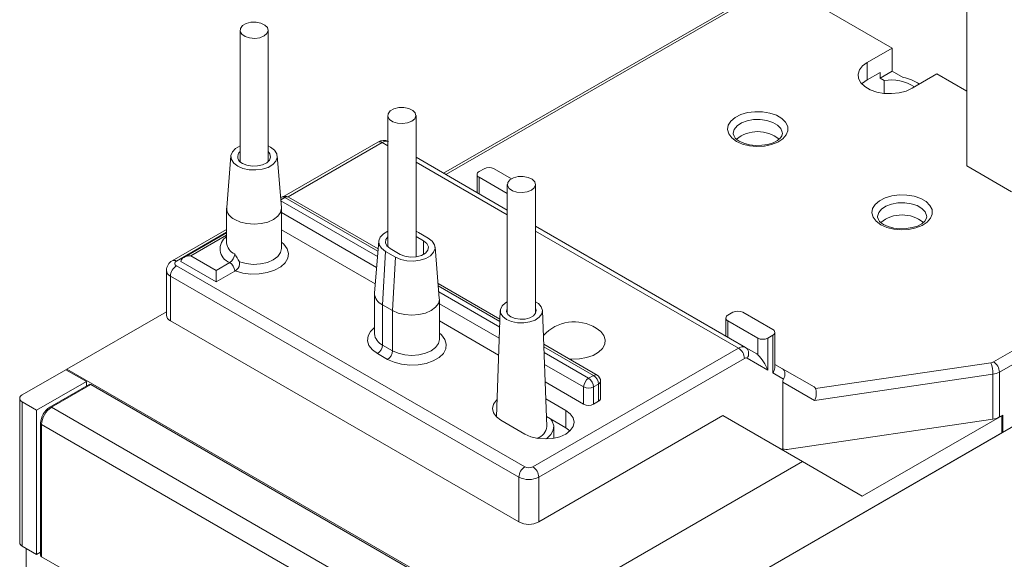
# Model space of a CAD drawing. Header units: millimetres. Extents: x 0 to 420, y 0 to 297.
# Tile 11 of 14: x 299 to 369, y 59 to 97. Entities that reach past the tile are written whole.
import ezdxf

# ---------------------------------------------------------------- set-up
doc = ezdxf.new("R2010")
doc.units = ezdxf.units.MM

msp = doc.modelspace()

# ---------------------------------------------------------------- linework, layer by layer
at = {"color": 7, "linetype": 'Continuous', "lineweight": 15}
for p, q in [((352.756, 99.911), (329.244, 86.337)), ((353.056, 99.881), (361.117, 95.228)), ((366.421, 99.679), (366.421, 86.86)), ((314.792, 96.497), (314.792, 87.159)), ((316.792, 87.159), (316.792, 96.497)), ((361.117, 95.228), (359.35, 94.207)), ((361.117, 93.595), (361.117, 95.228)), ((359.35, 92.983), (359.35, 94.207)), ((360.254, 93.505), (359.35, 92.983)), ((360.254, 93.097), (361.117, 93.595)), ((360.254, 93.097), (360.254, 93.505)), ((360.254, 93.097), (360.537, 92.934)), ((361.117, 93.595), (361.898, 93.144)), ((362.532, 92.37), (364.299, 93.391)), ((364.299, 93.391), (366.421, 92.166)), ((360.537, 92.011), (360.537, 92.934)), ((325.292, 90.435), (325.292, 81.097)), ((327.292, 80.388), (327.292, 90.435)), ((324.583, 88.546), (317.928, 84.704)), ((314.144, 87.56), (313.844, 83.893)), ((317.74, 83.893), (317.44, 87.56)), ((327.292, 87.464), (333.778, 83.72)), ((366.421, 86.86), (369.603, 85.023)), ((331.626, 86.248), (331.626, 84.962)), ((332.126, 86.656), (331.773, 86.452)), ((331.773, 86.044), (333.778, 84.887)), ((334.068, 85.943), (332.833, 86.656)), ((333.778, 85.536), (333.778, 76.37)), ((335.778, 76.37), (335.778, 85.536)), ((317.734, 84.64), (317.681, 84.61)), ((324.601, 80.965), (318.234, 84.64)), ((313.842, 83.84), (313.842, 81.391)), ((317.742, 80.982), (317.742, 83.84)), ((335.778, 82.565), (350.697, 73.952)), ((313.842, 82.345), (309.976, 80.114)), ((313.842, 82.108), (310.802, 80.353)), ((317.742, 82.306), (324.396, 78.464)), ((327.459, 82.126), (327.292, 82.211)), ((327.83, 81.524), (327.292, 81.835)), ((328.166, 81.718), (327.459, 82.126)), ((368.312, 72.929), (384.028, 82.002)), ((324.644, 81.498), (324.345, 77.832)), ((384.452, 81.267), (368.736, 72.195)), ((311.302, 80.472), (313.105, 79.431)), ((324.914, 76.982), (325.126, 80.779)), ((325.126, 80.779), (325.833, 80.371)), ((325.462, 80.973), (326.169, 80.565)), ((328.947, 77.423), (328.648, 81.09)), ((310.276, 79.758), (335.025, 65.471)), ((310.595, 80.064), (313.105, 78.615)), ((313.105, 79.431), (314.059, 79.982)), ((325.621, 76.574), (325.833, 80.371)), ((309.559, 79.431), (309.559, 76.247)), ((313.105, 78.615), (314.413, 79.37)), ((314.413, 79.37), (314.45, 79.391)), ((314.45, 79.391), (314.543, 79.459)), ((334.601, 64.736), (309.852, 79.023)), ((309.852, 79.023), (309.852, 75.838)), ((333.256, 75.968), (328.859, 78.507)), ((324.342, 77.778), (324.342, 74.921)), ((324.914, 76.982), (325.621, 76.574)), ((324.914, 74.125), (324.914, 76.982)), ((328.95, 74.512), (328.95, 77.37)), ((309.559, 76.486), (302.498, 72.409)), ((325.621, 73.716), (325.621, 76.574)), ((333.278, 76.573), (333.003, 69.021)), ((334.247, 47.875), (384.452, 76.858)), ((336.577, 68.329), (336.277, 76.573)), ((349.804, 76.451), (349.45, 76.247)), ((352.632, 75.227), (350.511, 76.451)), ((384.452, 76.858), (368.966, 67.918)), ((309.852, 75.838), (334.601, 61.551)), ((328.95, 75.836), (333.163, 73.404)), ((349.304, 76.043), (349.304, 74.757)), ((349.45, 75.839), (351.572, 74.614)), ((352.779, 72.51), (352.779, 75.023)), ((340.154, 71.986), (336.365, 74.174)), ((351.572, 73.438), (351.572, 74.614)), ((352.279, 74.614), (352.632, 74.818)), ((352.279, 74.614), (352.279, 72.346)), ((352.632, 72.142), (352.632, 74.818)), ((325.267, 73.104), (324.56, 73.512)), ((324.914, 74.125), (325.621, 73.716)), ((335.591, 65.471), (350.197, 73.903)), ((350.775, 73.895), (350.646, 73.976)), ((350.648, 73.976), (350.697, 73.952)), ((350.773, 73.896), (350.697, 73.952)), ((350.697, 73.952), (351.501, 73.488)), ((350.622, 73.168), (336.015, 64.736)), ((352.279, 72.346), (350.822, 73.188)), ((352.779, 72.751), (353.331, 72.431)), ((355.677, 71.03), (368.128, 72.869)), ((299.316, 70.573), (302.428, 72.369)), ((303.877, 71.532), (302.428, 72.369)), ((302.498, 72.409), (302.498, 72.328)), ((334.318, 54.04), (302.498, 72.409)), ((353.395, 71.702), (352.632, 72.142)), ((353.331, 72.431), (355.564, 71.142)), ((368.277, 72.043), (355.61, 70.173)), ((368.277, 68.859), (368.277, 72.043)), ((368.736, 72.195), (368.736, 69.01)), ((303.877, 71.532), (300.342, 69.491)), ((303.877, 71.208), (303.877, 71.532)), ((336.462, 71.499), (339.197, 69.92)), ((339.551, 71.757), (339.904, 71.961)), ((340.258, 71.349), (339.904, 71.145)), ((340.258, 70.124), (340.258, 71.349)), ((340.404, 70.328), (340.404, 71.553)), ((353.339, 66.726), (353.339, 71.484)), ((355.61, 70.173), (353.339, 71.484)), ((304.07, 71.32), (301.277, 69.707)), ((301.402, 69.695), (304.195, 71.307)), ((332.409, 55.02), (304.195, 71.307)), ((339.197, 69.92), (339.197, 71.145)), ((339.904, 71.145), (339.904, 69.92)), ((299.141, 70.328), (299.141, 60.08)), ((300.342, 69.491), (299.316, 70.083)), ((299.316, 70.083), (299.316, 59.835)), ((337.924, 69.471), (336.506, 70.29)), ((339.904, 69.92), (340.258, 70.124)), ((300.342, 69.491), (300.342, 59.243)), ((329.616, 53.408), (301.402, 69.695)), ((337.924, 68.246), (337.924, 69.471)), ((300.622, 68.572), (300.622, 59.182)), ((333.328, 68.777), (335.025, 67.797)), ((349.097, 69.103), (336.015, 61.551)), ((337.924, 68.246), (336.552, 69.039)), ((354.753, 65.837), (349.097, 69.103)), ((353.806, 66.722), (368.277, 68.859)), ((368.896, 69.102), (358.996, 63.387)), ((368.966, 69.143), (368.736, 69.01)), ((368.896, 67.877), (368.896, 69.102)), ((368.966, 67.918), (368.966, 69.143)), ((300.695, 68.47), (300.695, 59.08)), ((328.909, 52.183), (300.695, 68.47)), ((334.318, 47.916), (368.896, 67.877)), ((337.078, 67.503), (337.078, 68.307)), ((338.229, 68.022), (337.924, 68.246)), ((368.896, 67.959), (368.966, 67.918)), ((354.753, 65.837), (334.318, 54.04)), ((358.996, 63.387), (354.753, 65.837)), ((334.601, 61.551), (334.601, 64.736)), ((336.015, 64.736), (336.015, 61.551)), ((300.342, 59.243), (299.316, 59.835)), ((299.599, 59.672), (299.599, 56.916)), ((300.622, 59.405), (300.342, 59.243)), ((300.695, 59.08), (311.856, 52.637))]:
    msp.add_line(p, q, dxfattribs=at)
at = {"color": 1, "linetype": 'Continuous', "lineweight": 15}
for p, q in [((353.056, 99.881), (329.419, 86.236)), ((324.883, 88.517), (318.2, 84.658)), ((325.292, 88.28), (324.883, 88.517)), ((333.778, 83.382), (327.292, 87.126)), ((331.773, 86.044), (331.773, 84.877)), ((317.984, 84.616), (317.694, 84.448)), ((317.701, 84.371), (324.556, 80.414)), ((324.588, 80.803), (317.984, 84.616)), ((324.492, 79.634), (317.742, 83.531)), ((313.842, 82.143), (310.276, 80.084)), ((313.842, 81.939), (311.302, 80.472)), ((350.197, 73.903), (335.778, 82.227)), ((327.83, 80.565), (327.83, 81.524)), ((333.25, 75.803), (328.873, 78.329)), ((328.908, 77.901), (333.235, 75.403)), ((333.206, 74.603), (328.95, 77.061)), ((349.45, 75.839), (349.45, 74.672)), ((339.904, 71.961), (336.371, 74.001)), ((336.386, 73.584), (339.551, 71.757)), ((339.197, 71.145), (336.416, 72.75))]:
    msp.add_line(p, q, dxfattribs=at)
at = {"color": 7, "linetype": 'Continuous', "lineweight": 15, "flags": 128}
for points in [[(316.499, 96.089), (316.196, 95.969), (315.838, 95.92), (315.474, 95.949), (315.153, 96.053), (314.918, 96.216), (314.801, 96.417), (314.818, 96.629), (314.967, 96.823), (315.227, 96.973), (315.563, 97.059), (315.93, 97.068), (316.279, 97.001), (316.561, 96.866), (316.74, 96.68), (316.791, 96.47), (316.707, 96.264), (316.499, 96.089)], [(359.35, 94.207), (359.015, 93.961), (358.793, 93.675), (358.695, 93.367), (358.728, 93.055), (358.889, 92.756), (359.17, 92.488), (359.553, 92.266), (360.017, 92.104), (360.535, 92.011), (361.077, 91.992), (361.61, 92.049), (362.105, 92.177), (362.532, 92.37)], [(359.35, 92.983), (359.015, 92.736), (358.956, 92.677)], [(327, 90.027), (326.696, 89.907), (326.339, 89.858), (325.975, 89.888), (325.654, 89.991), (325.419, 90.154), (325.302, 90.355), (325.319, 90.567), (325.467, 90.761), (325.727, 90.911), (326.063, 90.997), (326.431, 91.007), (326.779, 90.939), (327.062, 90.804), (327.241, 90.618), (327.291, 90.408), (327.207, 90.202), (327, 90.027)], [(350.051, 88.595), (349.721, 88.84), (349.507, 89.126), (349.423, 89.433), (349.473, 89.743), (349.656, 90.036), (349.959, 90.293), (350.363, 90.499), (350.843, 90.64), (351.369, 90.708), (351.908, 90.698), (352.425, 90.611), (352.889, 90.453), (353.27, 90.233), (353.545, 89.965), (353.695, 89.666), (353.712, 89.355), (353.594, 89.052), (353.35, 88.775), (352.993, 88.541), (352.548, 88.366), (352.041, 88.261), (351.504, 88.232), (350.972, 88.28), (350.477, 88.404), (350.051, 88.595)], [(353.318, 89.147), (353.289, 89.001), (353.183, 88.842), (352.965, 88.659), (352.661, 88.502), (352.285, 88.384), (351.86, 88.317), (351.413, 88.308), (350.975, 88.359), (350.579, 88.465), (350.251, 88.614)], [(314.625, 86.841), (314.344, 87.058), (314.18, 87.312), (314.146, 87.583), (314.246, 87.848), (314.471, 88.086), (314.792, 88.272)], [(316.792, 88.272), (316.959, 88.188), (317.24, 87.971), (317.404, 87.717), (317.438, 87.447), (317.338, 87.182), (317.113, 86.944), (316.781, 86.752), (316.369, 86.622), (315.91, 86.565), (315.441, 86.584), (315.001, 86.679), (314.625, 86.841), (314.625, 86.841)], [(316.792, 87.871), (316.918, 87.708), (316.966, 87.487), (316.887, 87.268), (316.689, 87.076), (316.393, 86.932), (316.033, 86.851), (315.647, 86.842), (315.276, 86.905), (314.961, 87.035)], [(335.485, 85.128), (335.182, 85.008), (334.824, 84.96), (334.46, 84.989), (334.139, 85.092), (333.904, 85.256), (333.787, 85.457), (333.804, 85.669), (333.953, 85.863), (334.213, 86.013), (334.549, 86.098), (334.916, 86.108), (335.264, 86.041), (335.547, 85.905), (335.726, 85.72), (335.777, 85.51), (335.693, 85.303), (335.485, 85.128)], [(360.304, 82.676), (359.974, 82.921), (359.76, 83.207), (359.676, 83.514), (359.726, 83.824), (359.909, 84.117), (360.212, 84.374), (360.616, 84.58), (361.096, 84.721), (361.622, 84.789), (362.161, 84.779), (362.678, 84.692), (363.142, 84.534), (363.523, 84.314), (363.798, 84.046), (363.948, 83.747), (363.965, 83.436), (363.847, 83.133), (363.603, 82.856), (363.246, 82.622), (362.801, 82.447), (362.294, 82.342), (361.757, 82.313), (361.225, 82.361), (360.73, 82.485), (360.304, 82.676)], [(317.74, 83.893), (317.742, 83.84), (317.675, 83.549), (317.481, 83.277), (317.171, 83.044), (316.767, 82.865), (316.297, 82.753), (315.792, 82.715), (315.287, 82.753), (314.817, 82.865), (314.413, 83.044)], [(363.571, 83.228), (363.542, 83.082), (363.436, 82.923), (363.218, 82.74), (362.914, 82.583), (362.538, 82.465), (362.113, 82.398), (361.666, 82.389), (361.228, 82.44), (360.832, 82.546), (360.504, 82.695)], [(325.292, 82.211), (324.972, 82.024), (324.746, 81.786), (324.647, 81.521), (324.68, 81.25), (324.844, 80.996), (325.126, 80.779)], [(325.292, 81.809), (325.157, 81.628), (325.122, 81.394), (325.228, 81.166), (325.462, 80.973)], [(328.166, 81.718), (328.448, 81.501), (328.612, 81.247), (328.645, 80.977), (328.546, 80.712), (328.32, 80.474), (327.988, 80.282), (327.576, 80.152), (327.117, 80.095), (326.649, 80.114), (326.209, 80.209), (325.833, 80.371)], [(327.83, 81.524), (328.064, 81.331), (328.17, 81.104), (328.135, 80.869), (327.962, 80.656), (327.674, 80.489), (327.304, 80.39), (326.897, 80.369), (326.503, 80.43), (326.169, 80.565)], [(313.105, 79.431), (313.105, 79.344), (313.105, 79.244), (313.105, 79.136), (313.105, 79.023), (313.105, 78.91), (313.105, 78.802), (313.105, 78.702), (313.105, 78.615)], [(328.947, 77.423), (328.95, 77.37), (328.883, 77.079), (328.688, 76.807), (328.378, 76.574), (327.975, 76.395), (327.504, 76.283), (327, 76.245), (326.495, 76.283), (326.025, 76.395), (325.621, 76.574)], [(333.717, 75.942), (333.452, 76.15), (333.304, 76.393), (333.287, 76.651), (333.403, 76.901), (333.641, 77.119), (333.778, 77.2)], [(335.778, 77.2), (335.985, 77.069), (336.194, 76.84), (336.277, 76.587), (336.227, 76.33), (336.048, 76.094), (335.756, 75.898), (335.378, 75.761), (334.946, 75.694), (334.499, 75.704), (334.077, 75.789), (333.717, 75.942), (333.717, 75.942)], [(334.035, 76.126), (333.826, 76.298), (333.732, 76.502), (333.764, 76.711), (333.778, 76.739)], [(335.778, 76.739), (335.824, 76.607), (335.792, 76.398), (335.638, 76.207), (335.38, 76.058), (335.049, 75.969), (334.686, 75.951), (334.334, 76.005), (334.035, 76.126)], [(338.184, 73.123), (338.354, 73.114), (338.896, 73.133), (339.413, 73.226), (339.878, 73.388), (340.261, 73.609), (340.542, 73.877), (340.703, 74.176), (340.736, 74.489), (340.638, 74.797), (340.416, 75.082), (340.081, 75.329)], [(333.048, 70.249), (333.002, 70.206), (332.798, 69.92), (332.728, 69.614), (332.798, 69.308), (333.002, 69.022), (333.328, 68.777)], [(335.025, 67.797), (335.45, 67.609), (335.944, 67.491), (336.475, 67.451), (337.005, 67.491), (337.5, 67.609), (337.924, 67.797), (338.25, 68.042), (338.455, 68.328), (338.525, 68.634), (338.455, 68.94), (338.25, 69.226), (337.924, 69.471)], [(336.876, 68.852), (336.974, 68.702), (337.074, 68.388), (337.04, 68.068), (336.875, 67.762), (336.588, 67.489), (336.536, 67.451)]]:
    msp.add_lwpolyline(points, dxfattribs=at)
at = {"color": 1, "linetype": 'Continuous', "lineweight": 15, "flags": 128}
for points in [[(353.322, 89.149), (353.312, 89.249), (353.199, 89.516), (352.966, 89.756), (352.629, 89.951), (352.214, 90.085), (351.75, 90.151), (351.274, 90.141), (350.82, 90.058), (350.421, 89.907), (350.108, 89.7), (349.904, 89.451), (349.823, 89.18), (349.822, 89.128)], [(363.575, 83.23), (363.565, 83.33), (363.453, 83.597), (363.219, 83.837), (362.882, 84.032), (362.467, 84.166), (362.004, 84.232), (361.527, 84.222), (361.073, 84.139), (360.674, 83.988), (360.361, 83.781), (360.157, 83.532), (360.076, 83.261), (360.075, 83.209)], [(317.742, 81.43), (317.912, 81.283), (318.145, 80.968), (318.24, 80.629), (318.191, 80.287), (318, 79.962), (317.68, 79.673), (317.248, 79.437), (316.731, 79.268), (316.158, 79.176), (315.564, 79.166), (314.983, 79.239), (314.45, 79.391)], [(314.749, 80.031), (315.221, 79.906), (315.734, 79.857), (316.251, 79.888), (316.735, 79.997), (317.152, 80.176), (317.473, 80.412), (317.674, 80.688), (317.742, 80.982)], [(324.56, 73.512), (324.196, 73.781), (323.953, 74.092), (323.847, 74.427), (323.883, 74.767), (324.058, 75.093), (324.342, 75.369)], [(328.95, 74.96), (329.096, 74.836), (329.339, 74.525), (329.445, 74.19), (329.409, 73.849), (329.234, 73.524), (328.928, 73.232), (328.511, 72.991), (328.005, 72.814), (327.441, 72.713), (326.852, 72.692), (326.271, 72.754), (325.732, 72.894), (325.267, 73.104)], [(325.621, 73.716), (326.025, 73.538), (326.495, 73.425), (327, 73.387), (327.504, 73.425), (327.975, 73.538), (328.378, 73.716), (328.688, 73.95), (328.883, 74.221), (328.95, 74.512)]]:
    msp.add_lwpolyline(points, dxfattribs=at)
at = {"color": 7, "linetype": 'Continuous', "lineweight": 15}
for centre, radius, start, end in [((361.273, 89.965), 3.24, 56.66778, 78.87645), ((360.981, 89.752), 3.212, 57.67665, 97.94453), ((350.515, 89.261), 0.699, 190.39241, 247.81927), ((351.572, 86.891), 2.4, 50.88851, 129.38288), ((324.998, 87.868), 0.795, 65.22276, 121.49279), ((315.13, 87.504), 0.499, 132.69506, 250.1873), ((332.48, 85.974), 0.769, 62.60981, 117.39031), ((331.85, 86.248), 0.218, 110.78297, 249.2174), ((317.984, 84.207), 0.5, 60.00269, 119.99731), ((314.759, 83.891), 0.915, 179.86905, 247.78494), ((361.825, 80.972), 2.4, 50.88849, 129.38289), ((360.768, 83.342), 0.699, 190.39244, 247.81927), ((313.645, 80.63), 0.768, 302.60541, 357.39478), ((308.105, 76.449), 7.549, 28.33144, 33.31389), ((310.362, 79.409), 0.803, 118.71063, 178.44862), ((310.773, 78.981), 0.922, 122.60559, 177.39426), ((310.338, 79.921), 0.175, 110.78335, 249.21665), ((313.645, 79.335), 0.768, 2.60534, 57.3946), ((314.202, 79.905), 0.562, 307.4214, 12.96601), ((313.873, 80.299), 1.074, 300.18163, 308.60611), ((325.259, 77.829), 0.915, 179.86914, 247.78486), ((310.06, 76.297), 0.503, 185.6954, 245.62468), ((349.528, 76.043), 0.218, 110.78319, 249.21736), ((350.157, 75.769), 0.769, 62.60986, 117.3902), ((338.529, 72.834), 2.938, 58.10471, 138.08694), ((352.555, 75.023), 0.218, 290.78338, 69.21625), ((351.925, 75.297), 0.768, 242.60926, 297.39062), ((324.146, 74.16), 0.768, 302.60541, 357.39478), ((324.853, 73.751), 0.768, 302.60541, 357.39478), ((349.701, 73.126), 0.922, 2.60545, 57.39455), ((350.739, 73.004), 0.201, 65.68592, 125.61815), ((349.287, 71.183), 3.21, 21.25211, 44.62347), ((368.059, 73.388), 0.524, 277.56456, 298.8518), ((365.89, 72.04), 2.386, 0.08937, 20.3335), ((367.815, 72.153), 0.922, 2.60565, 57.3944), ((352.211, 72.514), 0.562, 318.61088, 359.66439), ((368.104, 73.341), 1.309, 277.56451, 298.85162), ((339.965, 71.11), 0.768, 122.60532, 177.39486), ((339.137, 71.11), 0.768, 2.60552, 57.39448), ((339.49, 71.314), 0.768, 2.60552, 57.39448), ((339.904, 71.553), 0.5, 0, 60.00269), ((304.122, 71.205), 0.126, 54.38209, 114.30777), ((339.551, 71.827), 0.769, 242.60931, 297.39051), ((299.409, 70.328), 0.262, 110.78451, 249.21641), ((340.154, 70.353), 0.251, 294.37456, 354.3055), ((302.045, 68.507), 1.424, 122.60532, 177.39466), ((302.23, 68.4), 1.537, 122.60528, 177.39489), ((339.551, 70.602), 0.769, 242.60931, 297.39051), ((368.104, 70.156), 1.309, 277.56451, 298.85162), ((335.603, 68.429), 0.979, 287.95164, 354.16711), ((353.313, 67.1), 0.374, 243.90909, 273.96022), ((335.522, 64.694), 0.922, 122.60559, 177.39426), ((335.308, 66.016), 0.615, 242.60949, 297.39051), ((335.094, 64.694), 0.922, 2.60545, 57.39455), ((335.308, 66.1), 1.537, 242.60975, 297.39034), ((335.308, 62.916), 1.537, 242.60975, 297.39034), ((299.441, 60.11), 0.302, 185.69364, 245.62621), ((300.747, 59.194), 0.126, 185.68958, 245.62967)]:
    msp.add_arc(centre, radius, start, end, dxfattribs=at)
at = {"color": 1, "linetype": 'Continuous', "lineweight": 15}
for centre, radius, start, end in [((324.707, 88.271), 0.302, 54.38211, 114.30755), ((325.197, 88.036), 0.574, 80.4418, 123.17106), ((317.837, 84.411), 0.251, 54.38259, 114.30698), ((318.13, 84.411), 0.251, 65.69397, 125.61674), ((314.421, 80.966), 1.048, 123.56228, 249.80829), ((314.773, 81.456), 0.933, 183.99487, 247.32517), ((310.101, 79.839), 0.302, 54.38318, 114.29536), ((310.037, 79.465), 0.479, 183.867, 247.28088), ((325.317, 75.017), 0.979, 185.6296, 245.69044), ((350.499, 73.471), 0.526, 73.53579, 124.90147), ((350.348, 73.511), 0.573, 325.67288, 42.13285), ((340.051, 71.757), 0.251, 65.69397, 125.61674), ((340.154, 71.578), 0.251, 294.37456, 354.3055), ((301.33, 69.6), 0.12, 52.7485, 115.9625), ((300.749, 68.586), 0.128, 186.15192, 245.15287)]:
    msp.add_arc(centre, radius, start, end, dxfattribs=at)
at = {"color": 7, "linetype": 'Continuous', "lineweight": 15}
for centre, major_axis, ratio, start_param, end_param in [((311.302, 80.064), (0.707, 0), 0.577382, 1.570796, 3.141593), ((351.501, 72.796), (-0.195, 0.728), 0.517638, 5.638156, 5.805604), ((353.031, 71.912), (0.3, 0.52), 0.700395, 4.712486, 6.283282), ((354.171, 71.253), (0.776, -0.448), 0.669348, 3.141706, 3.510494), ((354.786, 70.899), (0.903, 0.088), 0.387154, 0.127672, 0.496459), ((355.462, 70.508), (0.118, 0.619), 0.377893, 4.212824, 5.783621), ((353.806, 67.538), (1.103, 0.328), 0.694567, 4.081538, 4.508616)]:
    msp.add_ellipse(centre, major_axis=major_axis, ratio=ratio, start_param=start_param, end_param=end_param, dxfattribs=at)

doc.saveas('drawing.dxf')
